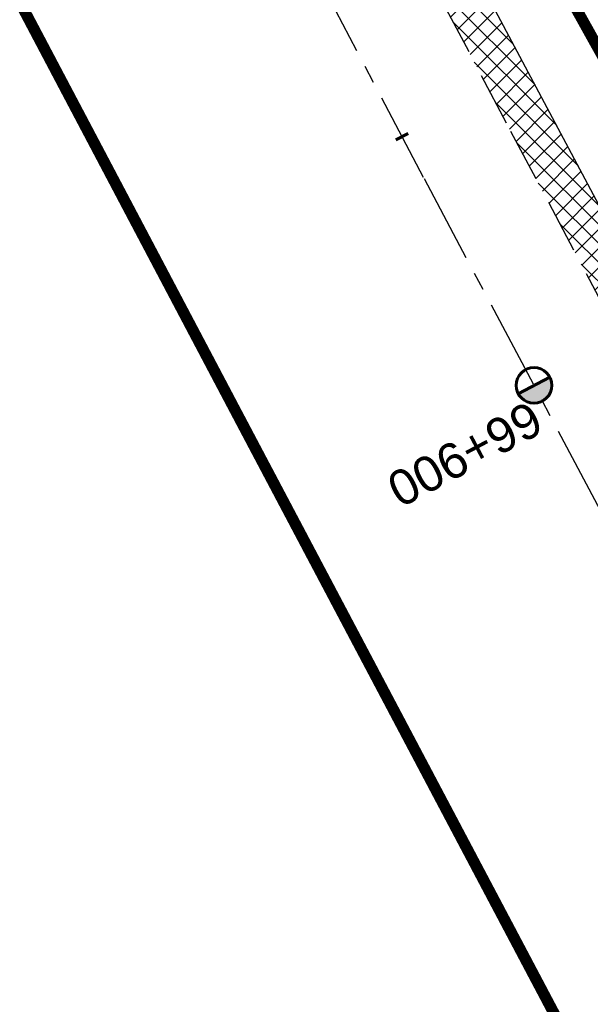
# Model space of a CAD drawing. Header units: metres. Extents: x 7529682 to 7533711, y 5721195 to 5727842.
# Tile 210 of 232: x 7529883 to 7529903, y 5727404 to 5727439. Entities that reach past the tile are written whole.
import ezdxf

# ---------------------------------------------------------------- set-up
doc = ezdxf.new("R2010")
doc.units = ezdxf.units.M
for name, pattern in [('817-dzialki-09-05-04$0$HIDDEN', [0.375, 0.25, -0.125]), ('ACAD_ISO05W100', [33, 24, -3, 0, -3, 0, -3]), ('CENTER', [50.800000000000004, 31.75, -6.35, 6.35, -6.35]), ('HIDDEN', [9.524999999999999, 6.35, -3.175])]:
    doc.linetypes.add(name, pattern=pattern)
for name, color, linetype in [('C-DROGI-SYTUACJA-ETYKIETY', 7, 'Continuous'), ('D-hatch-pobocza', 131, 'Continuous'), ('D-pobocza', 60, 'Continuous'), ('D-rowy', 160, 'Continuous')]:
    doc.layers.add(name, color=color, linetype=linetype)
for name, color, linetype, lineweight in [('D-krawędzie', 3, 'Continuous', 30), ('D-oś', 10, 'CENTER', 30), ('D-pas-drogowy', 7, 'ACAD_ISO05W100', 50)]:
    doc.layers.add(name, color=color, linetype=linetype, lineweight=lineweight)
doc.layers.add('D-LR-etap-III', color=7, linetype='817-dzialki-09-05-04$0$HIDDEN', lineweight=50, true_color=0x00008f)
doc.styles.get("Standard").update_dxf_attribs({"font": 'arial.ttf'})

# ---------------------------------------------------------------- blocks, each defined once
blk = doc.blocks.new('kilometraz')
at = {"linetype": 'ByBlock', "lineweight": -2}
blk.add_hatch(color=0, dxfattribs=at).paths.add_polyline_path([(0, -0.28125, 0.4142135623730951), (0.28125, 0, 0.4142135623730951), (0, 0.28125)])
at = {"color": 0, "linetype": 'ByBlock', "lineweight": -2}
blk.add_line((0, 0.28125), (0, -0.28125), dxfattribs=at)
blk.add_circle((0, 0), 0.28125, dxfattribs=at)
blk = doc.blocks.new('AeccTickLine')
at = {"color": 0, "linetype": 'ByBlock', "lineweight": -2}
blk.add_line((0, 1), (-3.673819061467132e-16, -1), dxfattribs=at)

msp = doc.modelspace()

# ---------------------------------------------------------------- hatches: boundary and pattern name
at = {"layer": 'D-hatch-pobocza'}
h = msp.add_hatch(dxfattribs=at)
h.set_pattern_fill('ANSI37', color=256, scale=0.15, style=0)
h.set_pattern_definition([(45, (0, 0), (-0.3367596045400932, 0.3367596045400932), []), (135, (0, 0), (-0.3367596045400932, -0.3367596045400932), [])])
h.paths.add_polyline_path([(7529905.34, 5727429.09), (7529892.28, 5727453.58), (7529881.53, 5727473.69), (7529872.269999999, 5727491.4), (7529857.46, 5727519.14), (7529841.38, 5727549.79), (7529827.75, 5727575.78), (7529816.4, 5727596.89), (7529800.429999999, 5727627.4), (7529788.07, 5727650.98), (7529775.849999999, 5727673.83), (7529761.3, 5727701.31), (7529749.889999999, 5727722.83), (7529745.5, 5727731.66), (7529738.971069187, 5727744.084810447), (7529737.464618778, 5727743.315650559), (7529742.212649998, 5727734.301517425), (7529762.326041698, 5727696.273621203), (7529777.784920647, 5727667.006134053), (7529799.321516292, 5727626.300085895), (7529822.193292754, 5727583.155579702), (7529846.923978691, 5727536.347271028), (7529864.751945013, 5727502.662709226), (7529900.458527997, 5727434.964956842), (7529935.352393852, 5727369.308325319), (7529971.475882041, 5727300.786382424), (7529988.360755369, 5727268.841161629), (7529990.28, 5727268.6), (7529990.329092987, 5727268.617154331), (7529981.66, 5727284.96), (7529968.42, 5727309.6), (7529956.4, 5727332.85), (7529943.519999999, 5727357.04), (7529932.32, 5727378.32), (7529916.679999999, 5727408.01)])

# ---------------------------------------------------------------- linework, layer by layer
at = {"layer": 'D-krawędzie', "linetype": 'HIDDEN', "ltscale": 0.3}
msp.add_lwpolyline([(7529737.464618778, 5727743.315650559), (7529742.212649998, 5727734.301517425), (7529762.326041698, 5727696.273621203), (7529777.784920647, 5727667.006134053), (7529799.321516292, 5727626.300085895), (7529822.193292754, 5727583.155579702), (7529846.923978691, 5727536.347271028), (7529864.751945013, 5727502.662709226), (7529900.458527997, 5727434.964956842), (7529935.352393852, 5727369.308325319), (7529971.475882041, 5727300.786382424), (7530006.701701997, 5727234.141132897)], dxfattribs=at)
at = {"layer": 'D-LR-etap-III', "ltscale": 10, "flags": 128}
msp.add_lwpolyline([(7531750.474471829, 5723895.103125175, 0.4, 0.4, 0), (7531750.505, 5723895.13, 0.4, 0.4, 0), (7531682.71, 5724022.92, 0.4, 0.4, 0), (7531619.177023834, 5724147.203692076, 0.4, 0.4, 0), (7531592.308960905, 5724198.48863389, 0.4, 0.4, 0), (7531553.263875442, 5724272.918564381, 0.4, 0.4, 0), (7531504.019999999, 5724366.79, 0.4, 0.4, 0), (7531482.09, 5724407.62, 0.4, 0.4, 0), (7531412.350402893, 5724541.182759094, 0.4, 0.4, 0), (7531388.463669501, 5724586.929768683, 0.4, 0.4, 0), (7531345.12, 5724669.94, 0.4, 0.4, 0), (7531127.66, 5725081.67, 0.4, 0.4, 0), (7531059.253139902, 5725211.040795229, 0.4, 0.4, 0), (7531008.007244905, 5725307.953830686, 0.4, 0.4, 0), (7530964.181635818, 5725390.835555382, 0.4, 0.4, 0), (7530914.557354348, 5725484.683561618, 0.4, 0.4, 0), (7530865.243241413, 5725577.493975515, 0.4, 0.4, 0), (7530840.085257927, 5725624.058651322, 0.4, 0.4, 0), (7530802.559525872, 5725694.924584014, 0.4, 0.4, 0), (7530755.54, 5725787.51, 0.4, 0.4, 0), (7530708.717810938, 5725876.303221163, 0.4, 0.4, 0), (7530695.12, 5725902.09, 0.4, 0.4, 0), (7530642.91397006, 5726001.07839487, 0.4, 0.4, 0), (7530634.934723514, 5726016.146615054, 0.4, 0.4, 0), (7530610.820000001, 5726061.929999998, 0.4, 0.4, 0), (7530610.820000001, 5726061.929999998, 0.4, 0.4, 0), (7530607.21, 5726063.51, 0.4, 0.4, 0), (7530597.42, 5726080.68, 0.4, 0.4, 0), (7530591.16, 5726088.44, 0.4, 0.4, 0), (7530581.28, 5726107.21, 0.4, 0.4, 0), (7530571.29, 5726130.56, 0.4, 0.4, 0), (7530549.554994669, 5726171.527317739, 0.4, 0.4, 0), (7530531.014309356, 5726206.473807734, 0.4, 0.4, 0), (7530516.461208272, 5726236.016618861, 0.4, 0.4, 0), (7530500.798929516, 5726266.141265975, 0.4, 0.4, 0), (7530491.349999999, 5726283.94, 0.4, 0.4, 0), (7530482.4, 5726303.41, 0.4, 0.4, 0), (7530482.4, 5726303.41, 0.4, 0.4, 0), (7530450.41, 5726357.28, 0.4, 0.4, 0), (7530397.759396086, 5726458.499907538, 0.4, 0.4, 0), (7530334.707815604, 5726583.664702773, 0.4, 0.4, 0), (7530303.939274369, 5726645.167943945, 0.4, 0.4, 0), (7530300.509779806, 5726651.777515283, 0.4, 0.4, 0), (7530289.213532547, 5726671.966724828, 0.4, 0.4, 0), (7530281.54, 5726685.57, 0.4, 0.4, 0), (7530261.37085633, 5726724.163374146, 0.4, 0.4, 0), (7530254.03, 5726738.21, 0.4, 0.4, 0), (7530197.219999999, 5726845.06, 0.4, 0.4, 0), (7530194.71, 5726849.15, 0.4, 0.4, 0), (7530195.92, 5726850.75, 0.4, 0.4, 0), (7530170.546669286, 5726892.961489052, 0.4, 0.4, 0), (7530143.174718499, 5726945.065838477, 0.4, 0.4, 0), (7530105.059999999, 5727018.32, 0.4, 0.4, 0), (7530100.059999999, 5727027.16, 0.4, 0.4, 0), (7530062.318670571, 5727099.625398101, 0.4, 0.4, 0), (7530015.378537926, 5727189.420463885, 0.4, 0.4, 0), (7529983.207960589, 5727250.206596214, 0.4, 0.4, 0), (7529953.284293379, 5727306.74720398, 0.4, 0.4, 0), (7529900.67053443, 5727406.15903814, 0.4, 0.4, 0), (7529890.630239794, 5727425.131178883, 0.4, 0.4, 0), (7529875.155383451, 5727454.426350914, 0.4, 0.4, 0), (7529857.560096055, 5727487.787346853, 0.4, 0.4, 0), (7529835.194401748, 5727530.19312405, 0.4, 0.4, 0), (7529811.740544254, 5727574.662079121, 0.4, 0.4, 0), (7529792.101859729, 5727611.922638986, 0.4, 0.4, 0), (7529768.066117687, 5727657.469613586, 0.4, 0.4, 0), (7529755.210566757, 5727682.131373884, 0.4, 0.4, 0), (7529753.309999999, 5727681.13, 0.4, 0.4, 0), (7529739.21, 5727707.77, 0.4, 0.4, 0), (7529735.394745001, 5727711.251990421, 0.4, 0.4, 0), (7529725.42, 5727730.2, 0.4, 0.4, 0), (7529723.55, 5727729.88, 0.4, 0.4, 0), (7529695.566668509, 5727782.932080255, 0.4, 0.4, 0), (7529717.67971874, 5727794.024357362, 0.4, 0.4, 0), (7529736.274870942, 5727758.647400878, 0.4, 0.4, 0), (7529736.274870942, 5727758.647400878, 0.4, 0.4, 0), (7529744.511003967, 5727750.406106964, 0.4, 0.4, 0), (7529744.511003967, 5727750.406106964, 0.4, 0.4, 0), (7529750.282568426, 5727738.549848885, 0.4, 0.4, 0), (7529777.108510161, 5727687.569424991, 0.4, 0.4, 0), (7529796.51537536, 5727651.329932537, 0.4, 0.4, 0), (7529814.937945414, 5727616.793170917, 0.4, 0.4, 0), (7529839.006722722, 5727572.303976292, 0.4, 0.4, 0), (7529860.617626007, 5727532.509108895, 0.4, 0.4, 0), (7529882.348967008, 5727491.504261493, 0.4, 0.4, 0), (7529904.865139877, 5727449.096370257, 0.4, 0.4, 0), (7529920.747384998, 5727418.884773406, 0.4, 0.4, 0), (7529946.676504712, 5727368.547487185, 0.4, 0.4, 0), (7529972.024701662, 5727320.573310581, 0.4, 0.4, 0), (7529987.740014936, 5727290.153392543, 0.4, 0.4, 0), (7529996.497385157, 5727273.661630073, 0.4, 0.4, 0), (7530017.541471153, 5727234.202689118, 0.4, 0.4, 0), (7530033.053657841, 5727204.864166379, 0.4, 0.4, 0), (7530051.622983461, 5727170.222745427, 0.4, 0.4, 0), (7530069.276612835, 5727137.015751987, 0.4, 0.4, 0), (7530089.385386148, 5727097.533639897, 0.4, 0.4, 0), (7530109.712512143, 5727060.746615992, 0.4, 0.4, 0), (7530136.769722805, 5727011.640131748, 0.4, 0.4, 0), (7530162.446686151, 5726962.743777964, 0.4, 0.4, 0), (7530187.674104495, 5726916.992101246, 0.4, 0.4, 0), (7530207.820739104, 5726879.335323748, 0.4, 0.4, 0), (7530230.625609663, 5726834.518686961, 0.4, 0.4, 0), (7530262.288093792, 5726776.61832811, 0.4, 0.4, 0), (7530277.509672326, 5726760.213143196, 0.4, 0.4, 0), (7530286.036865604, 5726744.106684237, 0.4, 0.4, 0), (7530288.097472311, 5726735.884066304, 0.4, 0.4, 0), (7530290.393870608, 5726725.046963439, 0.4, 0.4, 0), (7530296.17664807, 5726713.582980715, 0.4, 0.4, 0), (7530302.726195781, 5726701.18226779, 0.4, 0.4, 0), (7530325.685047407, 5726657.466383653, 0.4, 0.4, 0), (7530343.243978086, 5726623.648592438, 0.4, 0.4, 0), (7530360.229820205, 5726591.746871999, 0.4, 0.4, 0), (7530383.20855044, 5726548.059469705, 0.4, 0.4, 0), (7530406.017875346, 5726503.605514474, 0.4, 0.4, 0), (7530427.464919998, 5726462.620289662, 0.4, 0.4, 0), (7530447.9278544, 5726424.388014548, 0.4, 0.4, 0), (7530471.126878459, 5726379.920667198, 0.4, 0.4, 0), (7530490.501003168, 5726343.033350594, 0.4, 0.4, 0), (7530509.499458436, 5726306.733076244, 0.4, 0.4, 0), (7530529.890269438, 5726267.244072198, 0.4, 0.4, 0), (7530543.852446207, 5726238.990319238, 0.4, 0.4, 0), (7530554.808897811, 5726218.943990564, 0.4, 0.4, 0), (7530559.027108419, 5726212.223286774, 0.4, 0.4, 0), (7530563.060988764, 5726206.409670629, 0.4, 0.4, 0), (7530566.93354971, 5726200.463543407, 0.4, 0.4, 0), (7530569.771022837, 5726194.901501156, 0.4, 0.4, 0), (7530571.47319415, 5726191.282350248, 0.4, 0.4, 0), (7530572.839142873, 5726188.024533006, 0.4, 0.4, 0), (7530575.295071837, 5726182.034664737, 0.4, 0.4, 0), (7530579.736851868, 5726173.306070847, 0.4, 0.4, 0), (7530583.3, 5726167.41, 0.4, 0.4, 0), (7530593.4, 5726163.33, 0.4, 0.4, 0), (7530598.618375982, 5726155.264489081, 0.4, 0.4, 0), (7530608.258304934, 5726140.497132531, 0.4, 0.4, 0), (7530603.269999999, 5726136.83, 0.4, 0.4, 0), (7530606.53, 5726131.84, 0.4, 0.4, 0), (7530604.239057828, 5726124.21679044, 0.4, 0.4, 0), (7530605.847136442, 5726121.630127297, 0.4, 0.4, 0), (7530608.971611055, 5726116.164124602, 0.4, 0.4, 0), (7530618.114293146, 5726097.791111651, 0.4, 0.4, 0), (7530651.213125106, 5726034.959524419, 0.4, 0.4, 0), (7530670.243741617, 5725998.61095082, 0.4, 0.4, 0), (7530698.075474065, 5725945.952624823, 0.4, 0.4, 0), (7530716.505955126, 5725911.3051464, 0.4, 0.4, 0), (7530735.223454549, 5725875.667401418, 0.4, 0.4, 0), (7530752.504235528, 5725842.154920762, 0.4, 0.4, 0), (7530778.310652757, 5725793.501254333, 0.4, 0.4, 0), (7530797.499961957, 5725756.381811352, 0.4, 0.4, 0), (7530812.518974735, 5725728.28874362, 0.4, 0.4, 0), (7530820.039295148, 5725713.160404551, 0.4, 0.4, 0), (7530822.422446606, 5725710.193574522, 0.4, 0.4, 0), (7530833.154893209, 5725688.800634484, 0.4, 0.4, 0), (7530849.629354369, 5725656.158601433, 0.4, 0.4, 0), (7530867.98290276, 5725621.963939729, 0.4, 0.4, 0), (7530872.629809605, 5725612.88760475, 0.4, 0.4, 0), (7530880.354488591, 5725597.594500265, 0.4, 0.4, 0), (7530883.839446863, 5725593.389159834, 0.4, 0.4, 0), (7530891.782113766, 5725587.763349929, 0.4, 0.4, 0), (7530895.038670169, 5725584.280746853, 0.4, 0.4, 0), (7530897.033644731, 5725580.941110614, 0.4, 0.4, 0), (7530900.951646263, 5725579.945856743, 0.4, 0.4, 0), (7530904.80970798, 5725571.977328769, 0.4, 0.4, 0), (7530903.682362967, 5725568.566434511, 0.4, 0.4, 0), (7530908.900614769, 5725558.844845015, 0.4, 0.4, 0), (7530910.252030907, 5725545.671606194, 0.4, 0.4, 0), (7530912.872986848, 5725538.645543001, 0.4, 0.4, 0), (7530945.278171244, 5725478.464284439, 0.4, 0.4, 0), (7530959.692318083, 5725450.24628822, 0.4, 0.4, 0), (7531002.82670893, 5725368.192370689, 0.4, 0.4, 0), (7531044.703532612, 5725290.314293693, 0.4, 0.4, 0), (7531064.098839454, 5725253.212562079, 0.4, 0.4, 0), (7531083.010253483, 5725216.677517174, 0.4, 0.4, 0), (7531113.013137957, 5725158.465613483, 0.4, 0.4, 0), (7531137.364304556, 5725113.07076138, 0.4, 0.4, 0), (7531150.830830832, 5725086.711759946, 0.4, 0.4, 0), (7531159.745663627, 5725076.640848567, 0.4, 0.4, 0), (7531166.309999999, 5725074.58, 0.4, 0.4, 0), (7531172.29, 5725062.58, 0.4, 0.4, 0), (7531170.589828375, 5725055.605912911, 0.4, 0.4, 0), (7531173.732823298, 5725044.080706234, 0.4, 0.4, 0), (7531215.342008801, 5724964.859648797, 0.4, 0.4, 0), (7531238.054496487, 5724921.684649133, 0.4, 0.4, 0), (7531262.389821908, 5724875.282876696, 0.4, 0.4, 0), (7531295.587160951, 5724811.265731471, 0.4, 0.4, 0), (7531348.487908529, 5724712.362812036, 0.4, 0.4, 0), (7531363.740817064, 5724682.68394264, 0.4, 0.4, 0), (7531366.986905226, 5724675.865317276, 0.4, 0.4, 0), (7531382.541261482, 5724646.110625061, 0.4, 0.4, 0), (7531401.299165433, 5724610.874551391, 0.4, 0.4, 0), (7531428.964837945, 5724558.862274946, 0.4, 0.4, 0), (7531449.111202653, 5724520.397801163, 0.4, 0.4, 0), (7531477.292992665, 5724465.831467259, 0.4, 0.4, 0), (7531500.996290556, 5724421.112506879, 0.4, 0.4, 0), (7531512.121834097, 5724400.549045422, 0.4, 0.4, 0), (7531513.78163794, 5724396.757451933, 0.4, 0.4, 0), (7531526.32, 5724379.39, 0.4, 0.4, 0), (7531566.783642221, 5724302.73628205, 0.4, 0.4, 0), (7531578.579156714, 5724282.774819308, 0.4, 0.4, 0), (7531584.232619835, 5724273.111246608, 0.4, 0.4, 0), (7531590.109283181, 5724263.508189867, 0.4, 0.4, 0), (7531593.027899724, 5724258.771479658, 0.4, 0.4, 0), (7531595.711841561, 5724254.226824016, 0.4, 0.4, 0), (7531601.659976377, 5724243.898197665, 0.4, 0.4, 0), (7531606.097733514, 5724235.986407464, 0.4, 0.4, 0), (7531609.382207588, 5724230.799061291, 0.4, 0.4, 0), (7531611.580260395, 5724227.671180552, 0.4, 0.4, 0), (7531612.707802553, 5724225.86410867, 0.4, 0.4, 0), (7531618.665224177, 5724214.480919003, 0.4, 0.4, 0), (7531619.885522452, 5724212.333950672, 0.4, 0.4, 0), (7531620.931818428, 5724210.787064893, 0.4, 0.4, 0), (7531623.518605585, 5724207.111542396, 0.4, 0.4, 0), (7531626.143926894, 5724203.61306897, 0.4, 0.4, 0), (7531632.022984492, 5724196.485954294, 0.4, 0.4, 0), (7531653.949089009, 5724152.617641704, 0.4, 0.4, 0), (7531656.750690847, 5724143.103797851, 0.4, 0.4, 0), (7531659.61440691, 5724133.254504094, 0.4, 0.4, 0), (7531661.627147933, 5724128.646047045, 0.4, 0.4, 0.01093811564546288), (7531674.314987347, 5724101.43546424, 0.4, 0.4, 0), (7531685.137626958, 5724081.408252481, 0.4, 0.4, 0), (7531692.159945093, 5724066.277333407, 0.4, 0.4, 0), (7531699.662164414, 5724051.388120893, 0.4, 0.4, 0), (7531704.480624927, 5724040.808561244, 0.4, 0.4, 0), (7531704.480624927, 5724040.808561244, 0.4, 0.4, 0), (7531704.401251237, 5724037.368913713, 0.4, 0.4, 0), (7531720.383609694, 5724003.441317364, 0.4, 0.4, 0), (7531728.79890528, 5723986.206298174, 0.4, 0.4, 0), (7531733.237926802, 5723977.192631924, 0.4, 0.4, 0), (7531736.750027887, 5723969.505210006, 0.4, 0.4, 0), (7531737.336143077, 5723968.518916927, 0.4, 0.4, 0), (7531738.285051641, 5723967.699360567, 0.4, 0.4, 0), (7531742.180915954, 5723962.346428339, 0.4, 0.4, 0), (7531744.286141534, 5723958.615526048, 0.4, 0.4, 0), (7531755.393260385, 5723944.192617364, 0.4, 0.4, 0), (7531758.69, 5723936.76, 0.4, 0.4, 0), (7531780.08, 5723929.25, 0.4, 0.4, 0), (7531792.611989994, 5723906.337708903, 0.4, 0.4, 0), (7531792.611989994, 5723906.337708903, 0.4, 0.4, 0), (7531756.962094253, 5723883.055323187, 0.4, 0.4, 0), (7531750.46, 5723895.130000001, 0.4, 0.4, 0), (7531750.46, 5723895.130000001, 0, 0, 0)], format="xyseb", dxfattribs=at)
at = {"layer": 'D-oś', "ltscale": 0.1}
msp.add_lwpolyline([(7530003.607351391, 5727232.505591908), (7529968.380651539, 5727299.152506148), (7529932.259012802, 5727367.670940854), (7529897.365313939, 5727433.327258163), (7529861.65733063, 5727501.027665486), (7529843.82935013, 5727534.712256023), (7529819.099801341, 5727581.518412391), (7529796.227829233, 5727624.663290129), (7529774.690104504, 5727665.371474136), (7529759.232144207, 5727694.637223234), (7529739.11997146, 5727732.662816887), (7529700.238234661, 5727806.043346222)], dxfattribs=at)
at = {"layer": 'D-pas-drogowy', "ltscale": 0.2, "flags": 128}
msp.add_lwpolyline([(7531633.018560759, 5724182.834272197, 0.4, 0.4, 0), (7531617.558899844, 5724211.608162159, 0.4, 0.4, 0), (7531566.783642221, 5724302.73628205, 0.4, 0.4, 0), (7531538.419082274, 5724356.469679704, 0.4, 0.4, 0), (7531526.32, 5724379.39, 0.4, 0.4, 0), (7531516.102085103, 5724393.607319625, 0.4, 0.4, 0.001485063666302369), (7531513.78037409, 5724396.837773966, 0.4, 0.4, 0), (7531501.87, 5724413.41, 0.4, 0.4, 0), (7531474.926107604, 5724464.507896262, 0.4, 0.4, 0), (7531446.200436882, 5724518.992313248, 0.4, 0.4, 0), (7531424.962185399, 5724559.262257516, 0.4, 0.4, 0), (7531398.444460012, 5724609.565801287, 0.4, 0.4, 0), (7531379.647455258, 5724645.216004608, 0.4, 0.4, 0), (7531365.23, 5724672.56, 0.4, 0.4, 0), (7531341.305752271, 5724717.915356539, 0.4, 0.4, 0), (7531312.899996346, 5724771.788898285, 0.4, 0.4, 0), (7531292.590923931, 5724810.306502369, 0.4, 0.4, 0), (7531259.391619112, 5724873.271351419, 0.4, 0.4, 0), (7531233.740401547, 5724921.922582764, 0.4, 0.4, 0), (7531203.072738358, 5724980.092044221, 0.4, 0.4, 0), (7531173.471398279, 5725036.225177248, 0.4, 0.4, 0), (7531168.269999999, 5725046.09, 0.4, 0.4, 0), (7531172.29, 5725062.58, 0.4, 0.4, 0), (7531166.309999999, 5725074.58, 0.4, 0.4, 0), (7531150.32, 5725079.6, 0.4, 0.4, 0), (7531141.5, 5725096.43, 0.4, 0.4, 0), (7531109.311735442, 5725157.814415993, 0.4, 0.4, 0), (7531086.641300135, 5725201.047918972, 0.4, 0.4, 0), (7531059.198258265, 5725253.383662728, 0.4, 0.4, 0), (7531028.206828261, 5725312.48946212, 0.4, 0.4, 0), (7530999.104694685, 5725367.990143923, 0.4, 0.4, 0), (7530956.247527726, 5725449.724815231, 0.4, 0.4, 0), (7530924.397774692, 5725510.463768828, 0.4, 0.4, 0), (7530897.509999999, 5725561.74, 0.4, 0.4, 0), (7530894.46, 5725566.14, 0.4, 0.4, 0), (7530892.16, 5725570.49, 0.4, 0.4, 0), (7530869.362688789, 5725613.307018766, 0.4, 0.4, 0), (7530861.693971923, 5725627.704613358, 0.4, 0.4, 0), (7530852.74, 5725644.52, 0.4, 0.4, 0), (7530831.509999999, 5725684.2, 0.4, 0.4, 0), (7530811.13, 5725722.52, 0.4, 0.4, 0), (7530792.3476413, 5725757.940652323, 0.4, 0.4, 0), (7530768.03, 5725803.8, 0.4, 0.4, 0), (7530748.768542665, 5725840.178507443, 0.4, 0.4, 0), (7530727.7, 5725879.97, 0.4, 0.4, 0), (7530712.0981582, 5725909.54523909, 0.4, 0.4, 0), (7530693.644105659, 5725944.645156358, 0.4, 0.4, 0), (7530665.702224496, 5725997.538976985, 0.4, 0.4, 0), (7530641.759999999, 5726042.88, 0.4, 0.4, 0), (7530616.5, 5726091.48, 0.4, 0.4, 0), (7530604.628439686, 5726114.319880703, 0.4, 0.4, -0.007762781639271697), (7530602.5, 5726118.43, 0.4, 0.4, 0), (7530603.992037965, 5726123.394821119, 0.4, 0.4, 0), (7530606.53, 5726131.84, 0.4, 0.4, 0), (7530603.269999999, 5726136.83, 0.4, 0.4, 0), (7530593.775620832, 5726151.368713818, 0.4, 0.4, 0), (7530590.202637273, 5726156.84001263, 0.4, 0.4, 0), (7530583.3, 5726167.41, 0.4, 0.4, 0), (7530580.578343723, 5726170.427567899, 0.4, 0.4, 0), (7530575.849999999, 5726175.67, 0.4, 0.4, 0), (7530569.009999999, 5726186.66, 0.4, 0.4, 0), (7530562.555322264, 5726199.189409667, 0.4, 0.4, 0), (7530555.67, 5726211.39, 0.4, 0.4, 0), (7530548.29, 5726224.23, 0.4, 0.4, 0), (7530540.58, 5726237.71, 0.4, 0.4, 0), (7530532.679999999, 5726252.65, 0.4, 0.4, 0), (7530524.059999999, 5726269.35, 0.4, 0.4, 0), (7530502.82, 5726309.91, 0.4, 0.4, 0), (7530488.83, 5726336.63, 0.4, 0.4, 0), (7530466.03, 5726380.16, 0.4, 0.4, 0), (7530438.469999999, 5726432.77, 0.4, 0.4, 0), (7530424.53, 5726459.09, 0.4, 0.4, 0), (7530401.63, 5726502.97, 0.4, 0.4, 0), (7530383.38, 5726538.06, 0.4, 0.4, 0), (7530353.969999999, 5726593.52, 0.4, 0.4, 0), (7530338.469999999, 5726622.74, 0.4, 0.4, 0), (7530322.009999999, 5726653.88, 0.4, 0.4, 0), (7530297.54, 5726700.33, 0.4, 0.4, 0), (7530287.38, 5726719.6, 0.4, 0.4, 0), (7530285.94993921, 5726722.315508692, 0.4, 0.4, 0), (7530280.259999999, 5726733.12, 0.4, 0.4, 0), (7530266.73, 5726758.74, 0.4, 0.4, 0), (7530260.42, 5726770.47, 0.4, 0.4, 0), (7530253.25, 5726783.82, 0.4, 0.4, 0), (7530244.95, 5726799.33, 0.4, 0.4, 0), (7530239.389999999, 5726808.49, 0.4, 0.4, 0), (7530238.29, 5726807.9, 0.4, 0.4, 0), (7530218.11, 5726850.67, 0.4, 0.4, 0), (7530175.906646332, 5726928.168028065, 0.4, 0.4, 0), (7530096.679999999, 5727076.15, 0.4, 0.4, 0), (7530094.679999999, 5727079.89, 0.4, 0.4, 0), (7530064.59693469, 5727135.522637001, 0.4, 0.4, 0), (7530046.730970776, 5727168.8921561, 0.4, 0.4, 0), (7530025.803045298, 5727208.461374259, 0.4, 0.4, 0), (7530012.846501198, 5727232.979315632, 0.4, 0.4, 0), (7529994.15, 5727268.45, 0.4, 0.4, 0), (7529981.670868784, 5727291.93018666, 0.4, 0.4, 0), (7529949.889999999, 5727351.73, 0.4, 0.4, 0), (7529924.75, 5727399.03, 0.4, 0.4, 0), (7529915.515824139, 5727417.099754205, 0.4, 0.4, 0), (7529885.83, 5727475.19, 0.4, 0.4, 0), (7529862.559999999, 5727519.97, 0.4, 0.4, 0), (7529852.984923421, 5727538.191086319, 0.4, 0.4, 0), (7529836.513084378, 5727569.51130111, 0.4, 0.4, 0), (7529815.36890814, 5727609.140983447, 0.4, 0.4, 0), (7529792.795203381, 5727651.247499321, 0.4, 0.4, 0), (7529774.199114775, 5727685.858348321, 0.4, 0.4, 0), (7529746.966026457, 5727736.059440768, 0.4, 0.4, 0), (7529733.92, 5727757.62, 0.4, 0.4, 0), (7529708.607472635, 5727806.388536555, 0.4, 0.4, 0), (7529688.491967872, 5727796.344621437, 0.4, 0.4, 0), (7529723.55, 5727729.88, 0.4, 0.4, 0), (7529725.42, 5727730.2, 0.4, 0.4, 0), (7529735.38, 5727711.28, 0.4, 0.4, 0), (7529739.21, 5727707.77, 0.4, 0.4, 0), (7529753.309999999, 5727681.13, 0.4, 0.4, 0), (7529755.178396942, 5727682.114424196, 0.4, 0.4, 0), (7529792.101859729, 5727611.922638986, 0.4, 0.4, 0), (7529811.740544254, 5727574.662079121, 0.4, 0.4, 0), (7529835.194401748, 5727530.19312405, 0.4, 0.4, 0), (7529857.560096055, 5727487.787346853, 0.4, 0.4, 0), (7529875.155383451, 5727454.426350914, 0.4, 0.4, 0), (7529890.630239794, 5727425.131178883, 0.4, 0.4, 0), (7529900.67053443, 5727406.15903814, 0.4, 0.4, 0), (7529953.284293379, 5727306.74720398, 0.4, 0.4, 0), (7529983.207960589, 5727250.206596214, 0.4, 0.4, 0), (7530015.378537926, 5727189.420463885, 0.4, 0.4, 0), (7530062.318670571, 5727099.625398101, 0.4, 0.4, 0), (7530100.059999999, 5727027.16, 0.4, 0.4, 0), (7530105.059999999, 5727018.32, 0.4, 0.4, 0), (7530143.174718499, 5726945.065838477, 0.4, 0.4, 0), (7530170.546669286, 5726892.961489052, 0.4, 0.4, 0), (7530195.92, 5726850.75, 0.4, 0.4, 0), (7530194.71, 5726849.15, 0.4, 0.4, 0), (7530197.219999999, 5726845.06, 0.4, 0.4, 0), (7530254.03, 5726738.21, 0.4, 0.4, 0), (7530261.37085633, 5726724.163374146, 0.4, 0.4, 0), (7530281.54, 5726685.57, 0.4, 0.4, 0), (7530289.213532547, 5726671.966724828, 0.4, 0.4, 0), (7530300.509779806, 5726651.777515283, 0.4, 0.4, 0), (7530303.939274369, 5726645.167943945, 0.4, 0.4, 0), (7530334.707815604, 5726583.664702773, 0.4, 0.4, 0), (7530397.759396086, 5726458.499907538, 0.4, 0.4, 0), (7530450.41, 5726357.28, 0.4, 0.4, 0), (7530482.4, 5726303.41, 0.4, 0.4, 0), (7530483.687990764, 5726301.003383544, 0.4, 0.4, 0), (7530491.349999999, 5726283.94, 0.4, 0.4, 0), (7530512.67, 5726243.78, 0.4, 0.4, 0), (7530529.429999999, 5726209.46, 0.4, 0.4, 0), (7530571.29, 5726130.56, 0.4, 0.4, 0), (7530581.28, 5726107.21, 0.4, 0.4, 0), (7530591.16, 5726088.44, 0.4, 0.4, 0), (7530597.42, 5726080.68, 0.4, 0.4, 0), (7530607.21, 5726063.51, 0.4, 0.4, 0), (7530610.820000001, 5726061.929999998, 0.4, 0.4, 0), (7530634.934723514, 5726016.146615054, 0.4, 0.4, 0), (7530642.91397006, 5726001.07839487, 0.4, 0.4, 0), (7530695.12, 5725902.09, 0.4, 0.4, 0), (7530708.717810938, 5725876.303221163, 0.4, 0.4, 0), (7530755.54, 5725787.51, 0.4, 0.4, 0), (7530802.559525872, 5725694.924584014, 0.4, 0.4, 0), (7530840.085257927, 5725624.058651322, 0.4, 0.4, 0), (7530865.243241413, 5725577.493975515, 0.4, 0.4, 0), (7530914.557354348, 5725484.683561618, 0.4, 0.4, 0), (7530964.181635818, 5725390.835555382, 0.4, 0.4, 0), (7531008.007244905, 5725307.953830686, 0.4, 0.4, 0), (7531059.253139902, 5725211.040795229, 0.4, 0.4, 0), (7531127.66, 5725081.67, 0.4, 0.4, 0), (7531345.12, 5724669.94, 0.4, 0.4, 0), (7531388.463669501, 5724586.929768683, 0.4, 0.4, 0), (7531412.350402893, 5724541.182759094, 0.4, 0.4, 0), (7531482.09, 5724407.62, 0.4, 0.4, 0), (7531504.019999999, 5724366.79, 0.4, 0.4, 0), (7531519.374444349, 5724337.520497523, 0.4, 0.4, 0), (7531563.748815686, 5724252.931583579, 0.4, 0.4, 0), (7531602.175111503, 5724179.681224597, 0.4, 0.4, 0), (7531619.177023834, 5724147.203692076, 0.4, 0.4, 0), (7531625.038493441, 5724135.63500206, 0.4, 0.4, 0), (7531656.796442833, 5724073.31633882, 0.4, 0.4, 0), (7531675.12, 5724037.36, 0.4, 0.4, 0), (7531682.71, 5724022.92, 0.4, 0.4, 0), (7531705.565196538, 5723979.810545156, 0.4, 0.4, 0), (7531736.605941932, 5723921.261514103, 0.4, 0.4, 0), (7531750.46, 5723895.130000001, 0.4, 0.4, 0), (7531740.769999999, 5723886.56, 0.4, 0.4, 0), (7531732.86, 5723885, 0.4, 0.4, 0), (7531722.179999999, 5723887.77, 0.4, 0.4, 0), (7531729.87, 5723862.17, 0.4, 0.4, 0), (7531742.92, 5723861.93, 0.4, 0.4, 0), (7531763.71, 5723859.52, 0.4, 0.4, 0), (7531768.42, 5723854.12, 0.4, 0.4, 0), (7531787.42, 5723817.97, 0.4, 0.4, 0), (7531795.57, 5723809.82, 0.4, 0.4, 0), (7531816.346897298, 5723819.850397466, 0.4, 0.4, 0), (7531816.346897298, 5723819.850397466, 0.4, 0.4, 0), (7531805.059999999, 5723843.23, 0.4, 0.4, 0), (7531803.61, 5723886.23, 0.4, 0.4, 0), (7531803.61, 5723886.23, 0.4, 0.4, 0), (7531780.08, 5723929.25, 0.4, 0.4, 0), (7531758.69, 5723936.76, 0.4, 0.4, 0), (7531749.3590272, 5723946.412126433, 0.4, 0.4, 0), (7531742.71, 5723953.29, 0.4, 0.4, 0), (7531735.177368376, 5723967.877529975, 0.4, 0.4, 0), (7531722.37, 5723992.68, 0.4, 0.4, 0), (7531705.041669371, 5724030.885563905, 0.4, 0.4, 0), (7531699.469999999, 5724043.17, 0.4, 0.4, 0), (7531692.69, 5724058.11, 0.4, 0.4, 0), (7531679.672010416, 5724084.016803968, 0.4, 0.4, 0), (7531674.55, 5724094.21, 0.4, 0.4, 0), (7531666.633166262, 5724114.002855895, 0.4, 0.4, 0), (7531649, 5724153.82, 0.4, 0.4, 0), (7531641.49, 5724149.34, 0.4, 0.4, 0), (7531626.04, 5724179.34, 0.4, 0.4, 0), (7531633.03, 5724182.84, 0, 0, 0)], format="xyseb", dxfattribs=at)
at = {"layer": 'D-pobocza', "linetype": 'ByBlock'}
msp.add_lwpolyline([(7529990.329092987, 5727268.617154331), (7529981.66, 5727284.96), (7529968.42, 5727309.6), (7529956.4, 5727332.85), (7529943.519999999, 5727357.04), (7529932.32, 5727378.32), (7529916.679999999, 5727408.01), (7529905.34, 5727429.09), (7529892.28, 5727453.58), (7529881.53, 5727473.69), (7529872.269999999, 5727491.4), (7529857.46, 5727519.14), (7529841.38, 5727549.79), (7529827.75, 5727575.78), (7529816.4, 5727596.89), (7529800.429999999, 5727627.4), (7529788.07, 5727650.98), (7529775.849999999, 5727673.83), (7529761.3, 5727701.31), (7529749.889999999, 5727722.83), (7529745.5, 5727731.66), (7529738.971069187, 5727744.084810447), (7529737.464618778, 5727743.315650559)], dxfattribs=at)
at = {"layer": 'D-rowy', "linetype": 'HIDDEN', "ltscale": 0.1, "const_width": 0.4, "flags": 128}
msp.add_lwpolyline([(7530210.965394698, 5726857.16211251), (7530158.808792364, 5726954.519938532), (7530122.464669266, 5727022.753138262), (7530095.922217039, 5727072.858853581), (7530086.314342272, 5727091.113489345), (7530063.160349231, 5727134.708802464), (7530033.596430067, 5727190.758948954), (7530021.340025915, 5727213.675792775), (7530002.618519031, 5727249.035669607), (7529995.395546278, 5727262.502730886), (7529988.788851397, 5727275.205991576), (7529976.334113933, 5727299.005978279), (7529958.125259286, 5727333.487695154), (7529939.362448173, 5727369.129441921), (7529923.146313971, 5727399.734195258), (7529918.218542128, 5727408.984561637), (7529909.126483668, 5727427.527341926), (7529905.375875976, 5727434.673095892), (7529896.191914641, 5727451.151510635), (7529887.55708824, 5727467.230740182), (7529877.124171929, 5727486.656759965), (7529866.165565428, 5727506.778058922), (7529855.760289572, 5727526.176090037), (7529840.706671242, 5727554.897669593), (7529824.517708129, 5727585.588223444), (7529810.515313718, 5727612.292486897), (7529795.682036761, 5727640.076805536), (7529780.37897635, 5727668.689653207), (7529772.315107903, 5727684.077842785), (7529762.635420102, 5727702.446986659), (7529747.00719319, 5727732.117330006), (7529740.675640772, 5727744.953535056)], dxfattribs=at)

# ---------------------------------------------------------------- block references
at = {"layer": 'C-DROGI-SYTUACJA-ETYKIETY', "color": 2, "linetype": 'Continuous', "lineweight": 60, "xscale": 0.25, "yscale": 0.25, "zscale": 0.25, "rotation": 297.8090106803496}
msp.add_blockref('AeccTickLine', (7529896.602331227, 5727434.773832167), dxfattribs=at)
at = {"layer": 'C-DROGI-SYTUACJA-ETYKIETY', "color": 10, "linetype": 'Continuous', "lineweight": 60, "xscale": 2.249999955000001, "yscale": 2.249999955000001, "zscale": 2.249999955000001, "rotation": 297.9888522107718}
msp.add_blockref('kilometraz', (7529901.290792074, 5727425.941040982), dxfattribs=at)

# ---------------------------------------------------------------- texts
at = {"layer": 'C-DROGI-SYTUACJA-ETYKIETY', "color": 2}
msp.add_text('66+900', height=1.25, rotation=207.9888522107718, dxfattribs=at).set_placement((7529901.135639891, 5727425.433913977))

doc.saveas('drawing.dxf')
